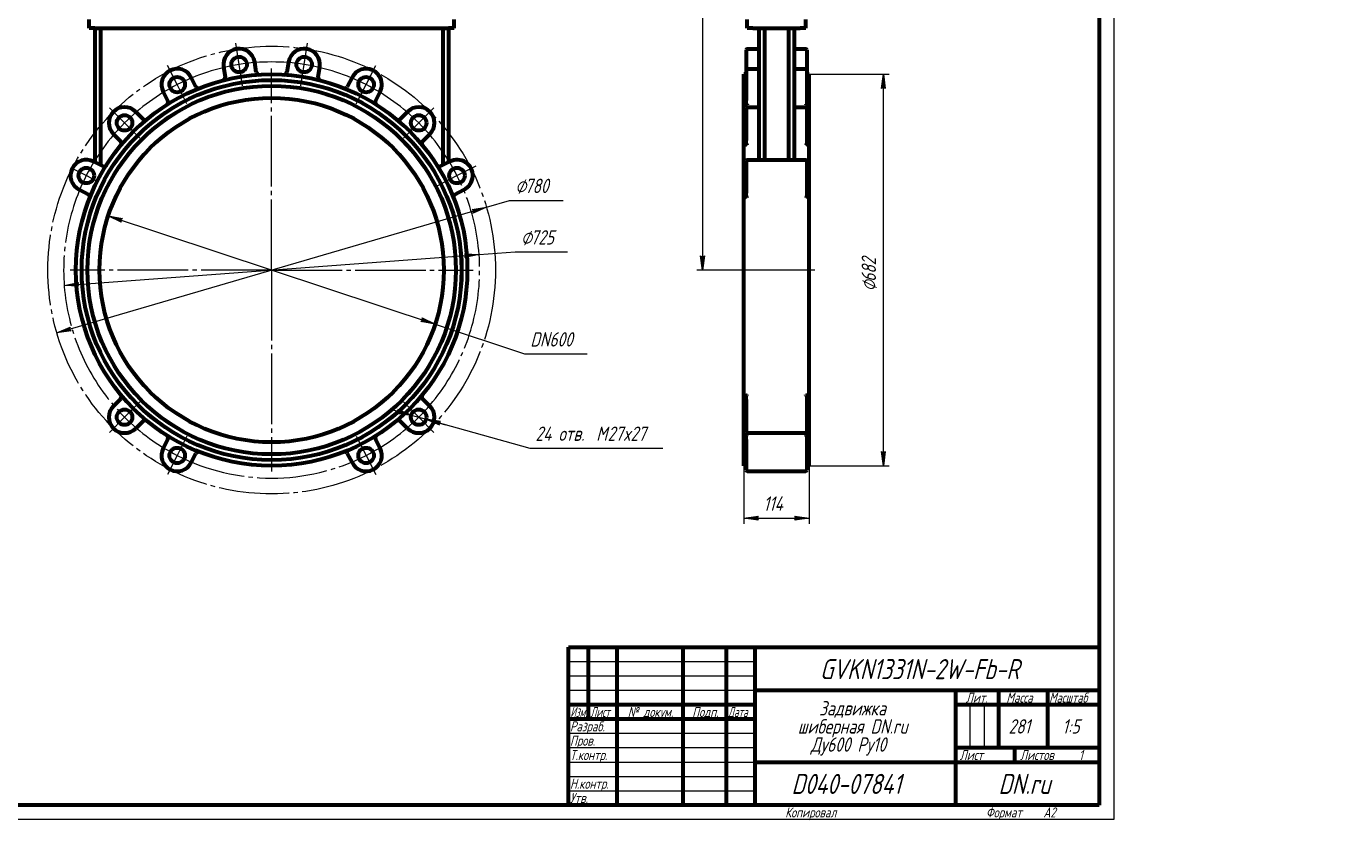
# Model space of a CAD drawing. Header units: millimetres. Extents: x -248 to 501, y 0 to 603.
# Tile 2 of 10: x 41 to 501, y 0 to 276. Entities that reach past the tile are written whole.
import ezdxf

# ---------------------------------------------------------------- set-up
doc = ezdxf.new("R2010")
doc.units = ezdxf.units.MM
for name, pattern in [('K5LT_AXLED', [29.093439, 24.593439, -1.5, 1.5, -1.5]), ('K5LT_BASIC', [0]), ('K5LT_THIN', [0])]:
    doc.linetypes.add(name, pattern=pattern)
doc.layers.add('Системный слой', color=7, linetype='Continuous')
doc.layers.add('Системный слой (1)', color=251, linetype='Continuous', true_color=0x6c6c6c)
doc.styles.add('KDIMTEXTSTYLE', font='txt', dxfattribs={"width": 0.96, "oblique": 15, "height": 5})
doc.styles.add('KTEXTSTYLE', font='txt', dxfattribs={"width": 0.96, "height": 5})
doc.dimstyles.new('KDIMSTYLE (0.20)', dxfattribs={"dimtxt": 5, "dimasz": 1, "dimexe": 2, "dimexo": 0, "dimgap": 1, "dimtad": 1, "dimlfac": 5, "dimtxsty": 'KDIMTEXTSTYLE', "dimsah": 1, "dimcen": 0, "dimdle": 1, "dimadec": 0, "dimazin": 0, "dimtfac": 0.667, "dimtmove": 0, "dimatfit": 3, "dimfxl": 1, "dimtvp": 1, "dimtolj": 1, "dimtzin": 0, "dimarcsym": 0})

# ---------------------------------------------------------------- blocks, each defined once
blk = doc.blocks.new('U36')
at = {"layer": 'Системный слой (1)', "color": 30, "linetype": 'K5LT_AXLED', "lineweight": 18, "true_color": 0xff8000}
for q in [(126.52, 261.6), (56.32, 191.4), (196.72, 191.4), (126.52, 121.2)]:
    blk.add_line((126.52, 191.4), q, dxfattribs=at)
blk = doc.blocks.new('D0')
at = {"layer": 'Системный слой (1)'}
for points in [[(73.84, 208.87), (74.52, 209.34), (69.57, 210.29), (74.11, 208.09)], [(183.47, 172.51), (178.93, 174.71), (179.2, 173.93), (178.52, 173.46)]]:
    blk.add_hatch(color=7, dxfattribs=at).paths.add_polyline_path(points)
at = {"layer": 'Системный слой (1)', "color": 7, "linetype": 'K5LT_THIN', "lineweight": 18, "true_color": 0xffffff}
for p, q in [((69.57, 210.29), (74.52, 209.34)), ((74.11, 208.09), (69.57, 210.29)), ((69.57, 210.29), (183.47, 172.51)), ((74.52, 209.34), (73.84, 208.87)), ((73.84, 208.87), (74.11, 208.09)), ((178.52, 173.46), (179.2, 173.93)), ((183.47, 172.51), (178.52, 173.46)), ((179.2, 173.93), (178.93, 174.71)), ((178.93, 174.71), (183.47, 172.51))]:
    blk.add_line(p, q, dxfattribs=at)
blk.add_wipeout([(216.67, 163.16), (216.67, 170.55), (233.78, 170.55), (233.78, 163.16)]).dxf.layer = 'Системный слой (1)'
for p, q in [((183.47, 172.51), (214.67, 162.16)), ((214.67, 162.16), (236.5, 162.16))]:
    blk.add_line(p, q, dxfattribs=at)
at = {"layer": 'Системный слой (1)', "color": 7, "insert": (216.67, 169.75), "char_height": 5, "attachment_point": 1, "style": 'KTEXTSTYLE'}
blk.add_mtext('\\fArial|b0|c204|p34;\\H5.0;\\W1.000;\\Q15;\\fGOST Type AU|b0|i0|c204|p34;\\Q15;\\W0.960;DN600', dxfattribs=at)
blk = doc.blocks.new('KDIMARROW_01')
at = {"layer": 'Системный слой'}
blk.add_hatch(color=0, dxfattribs=at).paths.add_polyline_path([(-5, -0.66), (0, 0), (-5, 0.66), (-4.5, 0)])
at = {"layer": 'Системный слой', "color": 0, "linetype": 'K5LT_THIN', "lineweight": 18}
for p, q in [((-4.5, 0), (-5, 0.66)), ((-5, 0.66), (0, 0)), ((0, 0), (-5, -0.66)), ((-5, -0.66), (-4.5, 0))]:
    blk.add_line(p, q, dxfattribs=at)
at = {"layer": 'Системный слой (1)', "color": 0, "linetype": 'K5LT_THIN', "lineweight": 18}
blk.add_line((126.52, 191.4), (126.32, 191.4), dxfattribs=at)
blk = doc.blocks.new('D1')
at = {"layer": 'Системный слой (1)'}
for points in [[(196.77, 211.26), (201.38, 213.3), (196.4, 212.52), (197.06, 212.03)], [(56.64, 170.28), (55.97, 170.77), (56.27, 171.54), (51.66, 169.51)]]:
    blk.add_hatch(color=7, dxfattribs=at).paths.add_polyline_path(points)
at = {"layer": 'Системный слой (1)', "color": 7, "linetype": 'K5LT_THIN', "lineweight": 18, "true_color": 0xffffff}
for p, q in [((51.66, 169.51), (201.38, 213.3)), ((196.4, 212.52), (201.38, 213.3)), ((197.06, 212.03), (196.4, 212.52)), ((201.38, 213.3), (196.77, 211.26)), ((196.77, 211.26), (197.06, 212.03)), ((51.66, 169.51), (56.27, 171.54)), ((56.64, 170.28), (51.66, 169.51)), ((56.27, 171.54), (55.97, 170.77)), ((55.97, 170.77), (56.64, 170.28))]:
    blk.add_line(p, q, dxfattribs=at)
blk.add_wipeout([(211.43, 216.65), (211.43, 224.03), (225.49, 224.03), (225.49, 216.65)]).dxf.layer = 'Системный слой (1)'
for p, q in [((201.38, 213.3), (209.43, 215.65)), ((209.43, 215.65), (228.08, 215.65))]:
    blk.add_line(p, q, dxfattribs=at)
at = {"layer": 'Системный слой (1)', "color": 7, "char_height": 5, "attachment_point": 1, "style": 'KTEXTSTYLE'}
for s, insert in [('\\fArial|b0|c204|p34;\\H5.0;\\W1.000;\\Q15;\\fGOST Type AU|b0|i0|c204|p34;\\Q15;\\W0.960;⌀', (211.43, 223.23)), ('\\fArial|b0|c204|p34;\\H5.0;\\W1.000;\\Q15;\\fGOST Type AU|b0|i0|c204|p34;\\Q15;\\W0.960;780', (214.73, 223.23))]:
    blk.add_mtext(s, dxfattribs=dict(at, insert=insert))
blk = doc.blocks.new('D2')
at = {"layer": 'Системный слой (1)'}
for points in [[(193.88, 195.74), (198.82, 196.77), (193.79, 197.05), (194.33, 196.43)], [(59.25, 185.75), (58.71, 186.37), (59.16, 187.06), (54.22, 186.04)]]:
    blk.add_hatch(color=7, dxfattribs=at).paths.add_polyline_path(points)
at = {"layer": 'Системный слой (1)', "color": 7, "linetype": 'K5LT_THIN', "lineweight": 18, "true_color": 0xffffff}
for p, q in [((54.22, 186.04), (198.82, 196.77)), ((194.33, 196.43), (193.79, 197.05)), ((193.79, 197.05), (198.82, 196.77)), ((198.82, 196.77), (193.88, 195.74)), ((193.88, 195.74), (194.33, 196.43)), ((54.22, 186.04), (59.16, 187.06)), ((59.25, 185.75), (54.22, 186.04)), ((59.16, 187.06), (58.71, 186.37)), ((58.71, 186.37), (59.25, 185.75))]:
    blk.add_line(p, q, dxfattribs=at)
blk.add_wipeout([(213.43, 198.7), (213.43, 206.08), (227.11, 206.08), (227.11, 198.7)]).dxf.layer = 'Системный слой (1)'
for p, q in [((198.82, 196.77), (211.43, 197.7)), ((211.43, 197.7), (229.68, 197.7))]:
    blk.add_line(p, q, dxfattribs=at)
at = {"layer": 'Системный слой (1)', "color": 7, "char_height": 5, "attachment_point": 1, "style": 'KTEXTSTYLE'}
for s, insert in [('\\fArial|b0|c204|p34;\\H5.0;\\W1.000;\\Q15;\\fGOST Type AU|b0|i0|c204|p34;\\Q15;\\W0.960;⌀', (213.43, 205.29)), ('\\fArial|b0|c204|p34;\\H5.0;\\W1.000;\\Q15;\\fGOST Type AU|b0|i0|c204|p34;\\Q15;\\W0.960;725', (216.73, 205.29))]:
    blk.add_mtext(s, dxfattribs=dict(at, insert=insert))
blk = doc.blocks.new('D3')
at = {"layer": 'Системный слой (1)'}
for points in [[(175.18, 140.86), (170.55, 142.85), (170.85, 142.08), (170.19, 141.58)], [(184.72, 138.19), (185.38, 138.69), (180.38, 139.41), (185.02, 137.43)]]:
    blk.add_hatch(color=7, dxfattribs=at).paths.add_polyline_path(points)
at = {"layer": 'Системный слой (1)', "color": 7, "linetype": 'K5LT_THIN', "lineweight": 18, "true_color": 0xffffff}
for p, q in [((175.18, 140.86), (168.44, 142.75)), ((175.18, 140.86), (170.55, 142.85)), ((170.55, 142.85), (170.85, 142.08)), ((170.85, 142.08), (170.19, 141.58)), ((170.19, 141.58), (175.18, 140.86)), ((175.18, 140.86), (180.38, 139.41)), ((180.38, 139.41), (185.02, 137.43)), ((185.38, 138.69), (180.38, 139.41)), ((180.38, 139.41), (187.13, 137.52)), ((184.72, 138.19), (185.38, 138.69)), ((185.02, 137.43), (184.72, 138.19))]:
    blk.add_line(p, q, dxfattribs=at)
blk.add_wipeout([(218.47, 130.3), (218.47, 137.68), (259.21, 137.68), (259.21, 130.3)]).dxf.layer = 'Системный слой (1)'
for p, q in [((180.38, 139.41), (216.47, 129.3)), ((216.47, 129.3), (262.91, 129.3))]:
    blk.add_line(p, q, dxfattribs=at)
at = {"layer": 'Системный слой (1)', "color": 7, "char_height": 5, "attachment_point": 1, "style": 'KTEXTSTYLE'}
for s, insert in [('\\fArial|b0|c204|p34;\\H5.0;\\W1.000;\\Q15;\\fGOST Type AU|b0|i0|c204|p34;\\Q15;\\W0.960;24 отв. ', (218.47, 136.89)), ('\\fArial|b0|c204|p34;\\H5.0;\\W1.000;\\Q15;\\fGOST Type AU|b0|i0|c204|p34;\\Q15;\\W0.960;M', (239.64, 136.89)), ('\\fArial|b0|c204|p34;\\H5.0;\\W1.000;\\Q15;\\fGOST Type AU|b0|i0|c204|p34;\\Q15;\\W0.960;27x27', (243.61, 136.89))]:
    blk.add_mtext(s, dxfattribs=dict(at, insert=insert))
blk = doc.blocks.new('U40')
at = {"layer": 'Системный слой (1)', "color": 30, "linetype": 'K5LT_AXLED', "lineweight": 18, "true_color": 0xff8000}
for q in [(126.52, 259.6), (58.32, 191.4), (194.72, 191.4), (126.52, 123.2)]:
    blk.add_line((126.52, 191.4), q, dxfattribs=at)
blk = doc.blocks.new('U41')
at = {"layer": 'Системный слой (1)', "color": 30, "linetype": 'K5LT_AXLED', "lineweight": 18, "true_color": 0xff8000}
for p, q in [((115.18, 263.01), (114, 270.42)), ((137.86, 263.01), (139.03, 270.42)), ((93.61, 256), (90.2, 262.68)), ((116.35, 255.6), (115.18, 263.01)), ((136.69, 255.6), (137.86, 263.01)), ((159.43, 256), (162.84, 262.68)), ((97.01, 249.32), (93.61, 256)), ((156.03, 249.32), (159.43, 256)), ((75.25, 242.67), (69.95, 247.97)), ((177.78, 242.67), (183.09, 247.97)), ((80.56, 237.36), (75.25, 242.67)), ((172.48, 237.36), (177.78, 242.67)), ((61.92, 224.32), (57.73, 226.45)), ((191.12, 224.32), (197.8, 227.72)), ((66.11, 222.18), (61.92, 224.32)), ((184.44, 220.91), (191.12, 224.32)), ((80.56, 145.44), (75.25, 140.14)), ((172.48, 145.44), (177.78, 140.14)), ((75.25, 140.14), (69.95, 134.83)), ((177.78, 140.14), (183.09, 134.83)), ((97.01, 133.49), (93.61, 126.8)), ((156.03, 133.49), (159.43, 126.8)), ((93.61, 126.8), (90.2, 120.12)), ((159.43, 126.8), (162.84, 120.12))]:
    blk.add_line(p, q, dxfattribs=at)
for start, end in [(99, 117), (81, 99), (63, 81), (117, 135), (45, 63), (135, 153), (27, 45), (153, 225), (315, 27), (225, 243), (297, 315), (243, 297)]:
    blk.add_arc((126.52, 191.4), 72.5, start, end, dxfattribs=at)
blk = doc.blocks.new('U53')
at = {"layer": 'Системный слой (1)', "color": 143, "linetype": 'K5LT_BASIC', "lineweight": 60, "true_color": 0x33acca}
for p, q in [((291.88, 259.6), (291.08, 259.6)), ((313.88, 259.6), (313.08, 259.6))]:
    blk.add_line(p, q, dxfattribs=at)
blk = doc.blocks.new('U54')
at = {"layer": 'Системный слой (1)', "color": 143, "linetype": 'K5LT_BASIC', "lineweight": 60, "true_color": 0x33acca}
for p, q in [((291.88, 123.2), (291.08, 123.2)), ((313.88, 123.2), (313.08, 123.2))]:
    blk.add_line(p, q, dxfattribs=at)
blk = doc.blocks.new('D4')
at = {"layer": 'Системный слой (1)'}
for points in [[(277.36, 478.4), (276.7, 483.4), (276.04, 478.4), (276.7, 478.9)], [(276.7, 191.4), (277.36, 196.4), (276.7, 195.9), (276.04, 196.4)]]:
    blk.add_hatch(color=7, dxfattribs=at).paths.add_polyline_path(points)
at = {"layer": 'Системный слой (1)', "color": 7, "linetype": 'K5LT_THIN', "lineweight": 18, "true_color": 0xffffff}
for p, q in [((307.78, 483.4), (274.7, 483.4)), ((276.04, 478.4), (276.7, 483.4)), ((276.7, 483.4), (277.36, 478.4)), ((276.7, 478.9), (276.04, 478.4)), ((277.36, 478.4), (276.7, 478.9)), ((276.7, 191.4), (276.04, 196.4)), ((276.04, 196.4), (276.7, 195.9)), ((276.7, 195.9), (277.36, 196.4)), ((277.36, 196.4), (276.7, 191.4)), ((292.78, 191.4), (274.7, 191.4))]:
    blk.add_line(p, q, dxfattribs=at)
blk.add_wipeout([(275.7, 330.67), (268.32, 330.67), (268.32, 343.59), (275.7, 343.59)]).dxf.layer = 'Системный слой (1)'
blk.add_line((276.7, 483.4), (276.7, 191.4), dxfattribs=at)
at = {"layer": 'Системный слой (1)', "color": 7, "insert": (269.11, 330.67), "char_height": 5, "attachment_point": 1, "rotation": 90, "style": 'KTEXTSTYLE'}
blk.add_mtext('\\fArial|b0|c204|p34;\\H5.0;\\W1.000;\\Q15;\\fGOST Type AU|b0|i0|c204|p34;\\Q15;\\W0.960;1460', dxfattribs=at)
blk = doc.blocks.new('D5')
at = {"layer": 'Системный слой (1)'}
for points in [[(340.41, 254.6), (339.75, 259.6), (339.09, 254.6), (339.75, 255.1)], [(339.75, 123.2), (340.41, 128.2), (339.75, 127.7), (339.09, 128.2)]]:
    blk.add_hatch(color=7, dxfattribs=at).paths.add_polyline_path(points)
at = {"layer": 'Системный слой (1)', "color": 7, "linetype": 'K5LT_THIN', "lineweight": 18, "true_color": 0xffffff}
for p, q in [((313.88, 259.6), (341.75, 259.6)), ((339.09, 254.6), (339.75, 259.6)), ((339.75, 259.6), (340.41, 254.6)), ((339.75, 255.1), (339.09, 254.6)), ((340.41, 254.6), (339.75, 255.1)), ((339.75, 123.2), (339.09, 128.2)), ((339.09, 128.2), (339.75, 127.7)), ((339.75, 127.7), (340.41, 128.2)), ((340.41, 128.2), (339.75, 123.2)), ((313.88, 123.2), (341.75, 123.2))]:
    blk.add_line(p, q, dxfattribs=at)
blk.add_wipeout([(338.75, 184.01), (331.36, 184.01), (331.36, 198.2), (338.75, 198.2)]).dxf.layer = 'Системный слой (1)'
blk.add_line((339.75, 123.2), (339.75, 259.6), dxfattribs=at)
at = {"layer": 'Системный слой (1)', "color": 7, "char_height": 5, "attachment_point": 1, "rotation": 90, "style": 'KTEXTSTYLE'}
for s, insert in [('\\fArial|b0|c204|p34;\\H5.0;\\W1.000;\\Q15;\\fGOST Type AU|b0|i0|c204|p34;\\Q15;\\W0.960;682', (332.16, 187.32)), ('\\fArial|b0|c204|p34;\\H5.0;\\W1.000;\\Q15;\\fGOST Type AU|b0|i0|c204|p34;\\Q15;\\W0.960;⌀', (332.16, 184.01))]:
    blk.add_mtext(s, dxfattribs=dict(at, insert=insert))
blk = doc.blocks.new('D6')
at = {"layer": 'Системный слой (1)', "color": 7, "linetype": 'K5LT_THIN', "lineweight": 18, "true_color": 0xffffff}
for p, q in [((291.08, 133.2), (291.08, 102.96)), ((313.88, 133.2), (313.88, 102.96))]:
    blk.add_line(p, q, dxfattribs=at)
blk.add_wipeout([(297.93, 105.96), (297.93, 113.34), (306.67, 113.34), (306.67, 105.96)]).dxf.layer = 'Системный слой (1)'
at = {"layer": 'Системный слой (1)'}
for points in [[(296.08, 104.3), (295.58, 104.96), (296.08, 105.61), (291.08, 104.96)], [(313.88, 104.96), (308.88, 105.61), (309.38, 104.96), (308.88, 104.3)]]:
    blk.add_hatch(color=7, dxfattribs=at).paths.add_polyline_path(points)
at = {"layer": 'Системный слой (1)', "color": 7, "linetype": 'K5LT_THIN', "lineweight": 18, "true_color": 0xffffff}
for p, q in [((291.08, 104.96), (296.08, 105.61)), ((296.08, 104.3), (291.08, 104.96)), ((291.08, 104.96), (313.88, 104.96)), ((296.08, 105.61), (295.58, 104.96)), ((295.58, 104.96), (296.08, 104.3)), ((309.38, 104.96), (308.88, 105.61)), ((308.88, 105.61), (313.88, 104.96)), ((313.88, 104.96), (308.88, 104.3)), ((308.88, 104.3), (309.38, 104.96))]:
    blk.add_line(p, q, dxfattribs=at)
at = {"layer": 'Системный слой (1)', "color": 7, "insert": (297.93, 112.54), "char_height": 5, "attachment_point": 1, "style": 'KTEXTSTYLE'}
blk.add_mtext('\\fArial|b0|c204|p34;\\H5.0;\\W1.000;\\Q15;\\fGOST Type AU|b0|i0|c204|p34;\\Q15;\\W0.960;114', dxfattribs=at)
blk = doc.blocks.new('U57')
at = {"color": 7, "linetype": 'K5LT_THIN', "lineweight": 18, "true_color": 0xffffff}
for p, q in [((420, 594), (420, 0)), ((230, 55), (295, 55)), ((230, 50), (295, 50)), ((230, 45), (295, 45)), ((369.96, 25), (369.96, 40)), ((374.98, 25), (374.98, 40)), ((230, 30), (295, 30)), ((230, 25), (295, 25)), ((230, 20), (295, 20)), ((230, 15), (295, 15)), ((230, 10), (295, 10)), ((420, 0), (0, 0))]:
    blk.add_line(p, q, dxfattribs=at)
at = {"color": 143, "linetype": 'K5LT_BASIC', "lineweight": 60, "true_color": 0x33acca}
for p, q in [((415, 589), (415, 5)), ((230, 60), (415, 60)), ((230, 5), (230, 60)), ((237, 35), (237, 60)), ((247, 5), (247, 60)), ((270, 5), (270, 60)), ((285, 5), (285, 60)), ((295, 5), (295, 60)), ((295, 45), (415, 45)), ((365, 5), (365, 45)), ((380, 25), (380, 45)), ((397, 25), (397, 45)), ((230, 40), (295, 40)), ((365, 40), (380, 40)), ((380, 40), (415, 40)), ((230, 35), (295, 35)), ((365, 25), (415, 25)), ((385.57, 20), (385.57, 25)), ((295, 20), (365, 20)), ((365, 20), (415, 20)), ((415, 5), (20, 5))]:
    blk.add_line(p, q, dxfattribs=at)
at = {"color": 7, "attachment_point": 1, "style": 'KTEXTSTYLE'}
for s, insert, char_height in [('\\fArial|b0|c204|p34;\\H5.0;\\W1.000;\\Q15;\\fGOST Type AU|b0|i0|c204|p34;\\Q15;\\W0.960;\\H7.00;GVKN1331N-2W-Fb-R', (317.61, 55.86), 7), ('\\fArial|b0|c204|p34;\\H5.0;\\W1.000;\\Q15;\\fGOST Type AU|b0|i0|c204|p34;\\Q15;\\W0.960;\\H3.50;Лит.', (368.47, 44.18), 3.5), ('\\fArial|b0|c204|p34;\\H5.0;\\W1.000;\\Q15;\\fGOST Type AU|b0|i0|c204|p34;\\Q15;\\W0.960;\\H3.50;Масса', (382.58, 44.18), 3.5), ('\\fArial|b0|c204|p34;\\H5.0;\\W1.000;\\Q15;\\fGOST Type AU|b0|i0|c204|p34;\\Q15;\\W0.926;\\H3.50;Масштаб', (397.52, 44.18), 3.5), ('\\fArial|b0|c204|p34;\\H5.0;\\W1.000;\\Q15;\\fGOST Type AU|b0|i0|c204|p34;\\Q15;\\W0.786;\\H3.50;Изм.', (230.62, 39.18), 3.5), ('\\fArial|b0|c204|p34;\\H5.0;\\W1.000;\\Q15;\\fGOST Type AU|b0|i0|c204|p34;\\Q15;\\W0.800;\\H3.50;Лист', (237.61, 39.18), 3.5), ('\\fArial|b0|c204|p34;\\H5.0;\\W1.000;\\Q15;\\fGOST Type AU|b0|i0|c204|p34;\\Q15;\\W0.960;\\H3.50;№ докум.', (250.63, 39.18), 3.5), ('\\fArial|b0|c204|p34;\\H5.0;\\W1.000;\\Q15;\\fGOST Type AU|b0|i0|c204|p34;\\Q15;\\W0.960;\\H3.50;Подп.', (273.1, 39.18), 3.5), ('\\fArial|b0|c204|p34;\\H5.0;\\W1.000;\\Q15;\\fGOST Type AU|b0|i0|c204|p34;\\Q15;\\W0.800;\\H3.50;Дата', (285.61, 39.18), 3.5), ('\\fArial|b0|c204|p34;\\H5.0;\\W1.000;\\Q15;\\fGOST Type AU|b0|i0|c204|p34;\\Q15;\\W0.960;Задвижка', (317.32, 41.21), 5), ('\\fArial|b0|c204|p34;\\H5.0;\\W1.000;\\Q15;\\fGOST Type AU|b0|i0|c204|p34;\\Q15;\\W0.960;\\H3.50;Разраб.', (230.5, 34.18), 3.5), ('\\fArial|b0|c204|p34;\\H5.0;\\W1.000;\\Q15;\\fGOST Type AU|b0|i0|c204|p34;\\Q15;\\W0.960;шиберная DN.ru', (309.91, 34.9), 5), ('\\fArial|b0|c204|p34;\\H5.0;\\W1.000;\\Q15;\\fGOST Type AU|b0|i0|c204|p34;\\Q15;\\W0.960;281', (383.36, 34.9), 5), ('\\fArial|b0|c204|p34;\\H5.0;\\W1.000;\\Q15;\\fGOST Type AU|b0|i0|c204|p34;\\Q15;\\W0.960;{\\c16737820;1:5}', (402.11, 34.9), 5), ('\\fArial|b0|c204|p34;\\H5.0;\\W1.000;\\Q15;\\fGOST Type AU|b0|i0|c204|p34;\\Q15;\\W0.960;\\H3.50;Пров.', (230.5, 29.18), 3.5), ('\\fArial|b0|c204|p34;\\H5.0;\\W1.000;\\Q15;\\fGOST Type AU|b0|i0|c204|p34;\\Q15;\\W0.960;Ду600 Ру10', (314.41, 28.59), 5), ('\\fArial|b0|c204|p34;\\H5.0;\\W1.000;\\Q15;\\fGOST Type AU|b0|i0|c204|p34;\\Q15;\\W0.960;\\H3.50;Т.контр.', (230.5, 24.18), 3.5), ('\\fArial|b0|c204|p34;\\H5.0;\\W1.000;\\Q15;\\fGOST Type AU|b0|i0|c204|p34;\\Q15;\\W0.960;\\H3.50;Лист', (366.32, 24.18), 3.5), ('\\fArial|b0|c204|p34;\\H5.0;\\W1.000;\\Q15;\\fGOST Type AU|b0|i0|c204|p34;\\Q15;\\W0.960;\\H3.50;Листов', (387.36, 24.18), 3.5), ('\\fArial|b0|c204|p34;\\H5.0;\\W1.000;\\Q15;\\fGOST Type AU|b0|i0|c204|p34;\\Q15;\\W0.960;\\H3.50;1', (407.91, 24.18), 3.5), ('\\fArial|b0|c204|p34;\\H5.0;\\W1.000;\\Q15;\\fGOST Type AU|b0|i0|c204|p34;\\Q15;\\W0.960;\\H3.50;Н.контр.', (230.5, 14.18), 3.5), ('\\fArial|b0|c204|p34;\\H5.0;\\W1.000;\\Q15;\\fGOST Type AU|b0|i0|c204|p34;\\Q15;\\W0.960;\\H7.00;D040-07841', (307.7, 15.86), 7), ('\\fArial|b0|c204|p34;\\H5.0;\\W1.000;\\Q15;\\fGOST Type AU|b0|i0|c204|p34;\\Q15;\\W0.960;\\H7.00;DN.ru', (379.84, 15.86), 7), ('\\fArial|b0|c204|p34;\\H5.0;\\W1.000;\\Q15;\\fGOST Type AU|b0|i0|c204|p34;\\Q15;\\W0.960;\\H3.50;Утв.', (230.5, 9.18), 3.5), ('\\fArial|b0|c204|p34;\\H5.0;\\W1.000;\\Q15;\\fGOST Type AU|b0|i0|c204|p34;\\Q15;\\W0.960;\\H3.50;Копировал', (305.5, 4.18), 3.5), ('\\fArial|b0|c204|p34;\\H5.0;\\W1.000;\\Q15;\\fGOST Type AU|b0|i0|c204|p34;\\Q15;\\W0.960;\\H3.50;Формат', (375.5, 4.18), 3.5), ('\\fArial|b0|c204|p34;\\H5.0;\\W1.000;\\Q15;\\fGOST Type AU|b0|i0|c204|p34;\\Q15;\\W0.960;\\H3.50;A2', (395.5, 4.18), 3.5)]:
    blk.add_mtext(s, dxfattribs=dict(at, insert=insert, char_height=char_height))

msp = doc.modelspace()

# ---------------------------------------------------------------- linework, layer by layer
at = {"layer": 'Системный слой (1)', "color": 143, "linetype": 'K5LT_BASIC', "lineweight": 60, "true_color": 0x33acca}
for p, q in [((62.8946, 275.7352), (62.8946, 278.7352)), ((190.1446, 275.7352), (190.1446, 278.7352)), ((64.8946, 275.7352), (62.8946, 275.7352)), ((64.8946, 275.7352), (188.1446, 275.7352)), ((64.8946, 275.7352), (64.8946, 228.9742)), ((66.8946, 275.7352), (66.8946, 227.9551)), ((186.1446, 275.7352), (186.1446, 227.9551)), ((188.1446, 275.7352), (188.1446, 228.9742)), ((190.1446, 275.7352), (188.1446, 275.7352)), ((109.7458, 262.1489), (110.3099, 258.5873)), ((121.1745, 260.3081), (120.6104, 263.8697)), ((132.4288, 263.8697), (131.8647, 260.3081)), ((142.7293, 258.5873), (143.2934, 262.1489)), ((100.1429, 255.2839), (98.5058, 258.4968)), ((154.5334, 258.4968), (152.8963, 255.2839)), ((88.7048, 253.5029), (90.3418, 250.29)), ((162.6974, 250.29), (164.3345, 253.5029)), ((81.6932, 244.0064), (79.1435, 246.5562)), ((173.8958, 246.5562), (171.346, 244.0064)), ((71.3653, 238.778), (73.9151, 236.2282)), ((179.1241, 236.2282), (181.6739, 238.778)), ((67.6315, 227.5796), (64.4186, 229.2167)), ((188.6206, 229.2167), (185.4077, 227.5796)), ((59.4247, 219.4156), (62.6376, 217.7786)), ((190.4016, 217.7786), (193.6145, 219.4156)), ((73.9151, 146.5755), (71.3653, 144.0257)), ((181.6739, 144.0257), (179.1241, 146.5755)), ((79.1435, 136.2475), (81.6932, 138.7973)), ((171.346, 138.7973), (173.8958, 136.2475)), ((90.3418, 132.5138), (88.7048, 129.3008)), ((164.3345, 129.3008), (162.6974, 132.5138)), ((98.5058, 124.3069), (100.1429, 127.5199)), ((152.8963, 127.5199), (154.5334, 124.3069))]:
    msp.add_line(p, q, dxfattribs=at)
at = {"layer": 'Системный слой (1)', "color": 30, "linetype": 'K5LT_AXLED', "lineweight": 18, "true_color": 0xff8000}
msp.add_circle((126.5196, 191.4019), 78, dxfattribs=at)
at = {"layer": 'Системный слой (1)', "color": 143, "linetype": 'K5LT_BASIC', "lineweight": 60, "true_color": 0x33acca}
for centre, radius in [((115.1781, 263.0093), 2.7), ((137.8611, 263.0093), 2.7), ((126.5196, 191.4019), 68.2), ((126.5196, 191.4019), 66.2), ((126.5196, 191.4019), 66.1969), ((93.6053, 255.9998), 2.7), ((159.4339, 255.9998), 2.7), ((126.5196, 191.4019), 64.2031), ((126.5196, 191.4019), 64.2), ((126.5196, 191.4019), 60), ((75.2544, 242.6671), 2.7), ((177.7849, 242.6671), 2.7), ((61.9216, 224.3162), 2.7), ((191.1176, 224.3162), 2.7), ((75.2544, 140.1366), 2.7), ((177.7849, 140.1366), 2.7), ((93.6053, 126.8039), 2.7), ((159.4339, 126.8039), 2.7)]:
    msp.add_circle(centre, radius, dxfattribs=at)
for centre, radius, start, end in [((115.1781, 263.0093), 5.5, 9, 189), ((137.8611, 263.0093), 5.5, 351, 171), ((93.6053, 255.9998), 5.5, 27, 207), ((109.3222, 258.4309), 1, 284.389775, 9), ((122.1622, 260.4645), 1, 189, 273.610225), ((130.877, 260.4645), 1, 266.389775, 351), ((143.717, 258.4309), 1, 171, 255.610225), ((159.4339, 255.9998), 5.5, 333, 153), ((101.0339, 255.7378), 1, 207, 291.610225), ((152.0053, 255.7378), 1, 248.389775, 333), ((89.4508, 249.836), 1, 302.389775, 27), ((163.5884, 249.836), 1, 153, 237.610225), ((75.2544, 242.6671), 5.5, 45, 225), ((82.4004, 244.7135), 1, 225, 309.610225), ((170.6389, 244.7135), 1, 230.389775, 315), ((177.7849, 242.6671), 5.5, 315, 135), ((73.208, 235.5211), 1, 320.389775, 45), ((179.8313, 235.5211), 1, 135, 219.610225), ((61.9216, 224.3162), 5.5, 63, 243), ((68.0855, 228.4706), 1, 243, 327.610225), ((184.9537, 228.4706), 1, 212.389775, 297), ((191.1176, 224.3162), 5.5, 297, 117), ((62.1836, 216.8876), 1, 338.389775, 63), ((190.8556, 216.8876), 1, 117, 201.610225), ((73.208, 147.2826), 1, 315, 39.610225), ((179.8313, 147.2826), 1, 140.389775, 225), ((75.2544, 140.1366), 5.5, 135, 315), ((177.7849, 140.1366), 5.5, 225, 45), ((82.4004, 138.0902), 1, 50.389775, 135), ((170.6389, 138.0902), 1, 45, 129.610225), ((89.4508, 132.9678), 1, 333, 57.610225), ((163.5884, 132.9678), 1, 122.389775, 207), ((93.6053, 126.8039), 5.5, 153, 333), ((159.4339, 126.8039), 5.5, 207, 27), ((101.0339, 127.0659), 1, 68.389775, 153), ((152.0053, 127.0659), 1, 27, 111.610225)]:
    msp.add_arc(centre, radius, start, end, dxfattribs=at)
at = {"layer": 'Системный слой (1)', "color": 11, "true_color": 0xff8080}
msp.add_point((126.5196, 191.4019), dxfattribs=at)
msp.add_point((126.5196, 191.4019), dxfattribs=at)

# ---------------------------------------------------------------- block references
at = {"layer": 'Системный слой (1)'}
msp.add_blockref('U36', (0, 0), dxfattribs=at)

# ---------------------------------------------------------------- next in the draw order: dimensions: what is measured, and where the dimension line sits
at = {"layer": 'Системный слой (1)', "color": 7}
dim = msp.add_diameter_dim_2p(p1=(-158.2272, 285.8438), p2=(411.2664, 96.96), text='\\fGOST Type AU|b0|c204|p34;\\H5.0;\\W0.960;\\Q15;\\fGOST Type AU|b0|c204|p34;\\H5.0;\\W0.960;\\Q15;\\fGOST Type AU|b0|i0|c204|p34;\\Q15;DN600', dimstyle='KDIMSTYLE (0.20)', override={"dimtih": 1, "dimtoh": 1, "dimblk1": 'KDIMARROW_01', "dimblk2": 'KDIMARROW_01', "dimclrt": 7, "dimtmove": 1, "dimatfit": 2, "dimtolj": 1}, dxfattribs=at)
dim.commit()
dim.dimension.update_dxf_attribs({"geometry": 'D0', "text_midpoint": (216.6705, 162.1649), "dimtype": 163})

# ---------------------------------------------------------------- next in the draw order: dimensions: what is measured, and where the dimension line sits
dim = msp.add_diameter_dim_2p(p1=(-247.8024, 81.9348), p2=(500.8416, 300.8689), dimstyle='KDIMSTYLE (0.20)', override={"dimtih": 1, "dimtoh": 1, "dimpost": '\\fGOST Type AU|b0|c204|p34;\\H5.0;\\W0.960;\\Q15;<>', "dimblk1": 'KDIMARROW_01', "dimblk2": 'KDIMARROW_01', "dimclrt": 7, "dimtol": 1, "dimtp": 0, "dimtm": 0, "dimtdec": 5, "dimtmove": 1, "dimatfit": 2, "dimtolj": 1}, dxfattribs=at)
dim.commit()
dim.dimension.update_dxf_attribs({"geometry": 'D1', "text_midpoint": (211.4261, 215.6471), "dimtype": 163})

# ---------------------------------------------------------------- next in the draw order: linework, layer by layer
at = {"layer": 'Системный слой (1)', "color": 143, "linetype": 'K5LT_BASIC', "lineweight": 60, "true_color": 0x33acca}
for p, q in [((292.281, 275.7352), (292.281, 278.7352)), ((312.681, 275.7352), (312.681, 278.7352)), ((294.281, 275.7352), (292.281, 275.7352)), ((294.281, 275.7352), (310.681, 275.7352)), ((296.281, 275.7352), (296.281, 229.8162)), ((298.281, 275.7352), (298.281, 229.8162)), ((306.681, 275.7352), (306.681, 229.8162)), ((308.681, 275.7352), (308.681, 229.8162)), ((312.681, 275.7352), (310.681, 275.7352)), ((291.881, 268.1093), (291.881, 262.2115)), ((292.281, 268.5093), (296.281, 268.5093)), ((292.281, 268.5093), (296.281, 268.5093)), ((308.681, 268.5093), (312.681, 268.5093)), ((313.081, 268.1093), (313.081, 262.2115)), ((291.881, 262.2115), (291.881, 261.0998)), ((313.081, 262.2115), (313.081, 261.0998)), ((291.881, 261.0998), (291.881, 253.6845)), ((292.281, 261.4998), (296.281, 261.4998)), ((308.681, 261.4998), (312.681, 261.4998)), ((313.081, 261.0998), (313.081, 253.6845)), ((291.881, 253.6845), (291.881, 250.4716)), ((313.081, 253.6845), (313.081, 250.4716)), ((291.881, 249.5067), (291.881, 250.4716)), ((313.081, 250.4716), (313.081, 249.5067)), ((291.881, 247.7671), (291.881, 239.0609)), ((292.281, 248.1671), (296.281, 248.1671)), ((308.681, 248.1671), (312.681, 248.1671)), ((313.081, 247.7671), (313.081, 239.0609)), ((291.881, 239.0609), (291.881, 236.5111)), ((291.881, 235.6285), (291.881, 236.5111)), ((313.081, 239.0609), (313.081, 236.5111)), ((313.081, 236.5111), (313.081, 235.6285)), ((292.281, 229.8162), (312.681, 229.8162)), ((291.881, 146.2927), (291.881, 147.1752)), ((313.081, 147.1752), (313.081, 146.2927)), ((291.881, 146.2927), (291.881, 143.7429)), ((291.881, 143.7429), (291.881, 135.0366)), ((313.081, 146.2927), (313.081, 143.7429)), ((313.081, 143.7429), (313.081, 135.0366)), ((292.281, 134.6366), (312.681, 134.6366)), ((291.881, 132.3322), (291.881, 133.297)), ((291.881, 132.3322), (291.881, 129.1192)), ((291.881, 129.1192), (291.881, 121.7039)), ((313.081, 133.297), (313.081, 132.3322)), ((313.081, 132.3322), (313.081, 129.1192)), ((313.081, 129.1192), (313.081, 121.7039)), ((292.281, 121.3039), (312.681, 121.3039))]:
    msp.add_line(p, q, dxfattribs=at)
for centre, start, end in [((292.281, 268.1093), 90, 180), ((312.681, 268.1093), 0, 90), ((312.681, 268.1093), 0, 90), ((292.281, 261.0998), 90, 180), ((312.681, 261.0998), 0, 90), ((292.281, 247.7671), 90, 180), ((312.681, 247.7671), 0, 90), ((292.281, 229.4162), 90, 180), ((312.681, 229.4162), 0, 90), ((292.281, 135.0366), 180, 270), ((312.681, 135.0366), 270, 0), ((292.281, 121.7039), 180, 270), ((312.681, 121.7039), 270, 0)]:
    msp.add_arc(centre, 0.4, start, end, dxfattribs=at)
for points, knots in [([(291.881, 249.5067), (291.881, 249.4958), (291.8826, 249.4739), (291.8895, 249.4411), (291.9023, 249.4025), (291.9345, 249.3355), (291.988, 249.2638), (292.0639, 249.1827), (292.1374, 249.1137), (292.2153, 249.0467), (292.2633, 249.0064), (292.281, 248.9915)], [0, 0, 0, 0, 0.69573674, 1.40466573, 2.12446811, 3.21749269, 5.84913402, 7.02311557, 8.98384306, 10.88216539, 12, 12, 12, 12]), ([(313.081, 249.5067), (313.081, 249.4958), (313.0794, 249.4739), (313.0725, 249.4411), (313.0596, 249.4025), (313.0275, 249.3355), (312.974, 249.2638), (312.8981, 249.1827), (312.8246, 249.1137), (312.7466, 249.0467), (312.6987, 249.0064), (312.681, 248.9915)], [0, 0, 0, 0, 0.69573674, 1.40466573, 2.12446811, 3.21749269, 5.84913402, 7.02311557, 8.98384306, 10.88216539, 12, 12, 12, 12]), ([(291.881, 235.6285), (291.881, 235.6126), (291.8826, 235.5807), (291.8895, 235.5331), (291.9023, 235.4771), (291.9317, 235.3884), (291.9709, 235.3092), (292.0175, 235.2305), (292.0588, 235.1668), (292.1096, 235.097), (292.1681, 235.0214), (292.2215, 234.9555), (292.2633, 234.905), (292.281, 234.8836)], [0, 0, 0, 0, 0.81169286, 1.63877669, 2.47854613, 3.75374147, 6.37254311, 6.82398969, 8.19363483, 10.02867899, 10.93170805, 12.69585962, 14, 14, 14, 14]), ([(313.081, 235.6285), (313.081, 235.6126), (313.0794, 235.5807), (313.0725, 235.5331), (313.0596, 235.4771), (313.0303, 235.3884), (312.9911, 235.3092), (312.9445, 235.2305), (312.9032, 235.1668), (312.8524, 235.097), (312.7939, 235.0214), (312.7405, 234.9555), (312.6987, 234.905), (312.681, 234.8836)], [0, 0, 0, 0, 0.81169286, 1.63877669, 2.47854613, 3.75374147, 6.37254311, 6.82398969, 8.19363483, 10.02867899, 10.93170805, 12.69585962, 14, 14, 14, 14]), ([(291.881, 147.1752), (291.881, 147.1911), (291.8826, 147.223), (291.8895, 147.2707), (291.9023, 147.3266), (291.9317, 147.4153), (291.9709, 147.4945), (292.0175, 147.5732), (292.0588, 147.6369), (292.1096, 147.7068), (292.1681, 147.7823), (292.2215, 147.8482), (292.2633, 147.8987), (292.281, 147.9202)], [0, 0, 0, 0, 0.81169286, 1.63877669, 2.47854613, 3.75374147, 6.37254311, 6.82398969, 8.19363483, 10.02867899, 10.93170805, 12.69585962, 14, 14, 14, 14]), ([(313.081, 147.1752), (313.081, 147.1911), (313.0794, 147.223), (313.0725, 147.2707), (313.0596, 147.3266), (313.0303, 147.4153), (312.9911, 147.4945), (312.9445, 147.5732), (312.9032, 147.6369), (312.8524, 147.7068), (312.7939, 147.7823), (312.7405, 147.8482), (312.6987, 147.8987), (312.681, 147.9202)], [0, 0, 0, 0, 0.81169286, 1.63877669, 2.47854613, 3.75374147, 6.37254311, 6.82398969, 8.19363483, 10.02867899, 10.93170805, 12.69585962, 14, 14, 14, 14]), ([(291.881, 133.297), (291.881, 133.3079), (291.8826, 133.3298), (291.8895, 133.3627), (291.9023, 133.4012), (291.9345, 133.4682), (291.988, 133.5399), (292.0639, 133.6211), (292.1374, 133.69), (292.2153, 133.757), (292.2633, 133.7973), (292.281, 133.8122)], [0, 0, 0, 0, 0.69573674, 1.40466573, 2.12446811, 3.21749269, 5.84913402, 7.02311557, 8.98384306, 10.88216539, 12, 12, 12, 12]), ([(313.081, 133.297), (313.081, 133.3079), (313.0794, 133.3298), (313.0725, 133.3627), (313.0596, 133.4012), (313.0275, 133.4682), (312.974, 133.5399), (312.8981, 133.6211), (312.8246, 133.69), (312.7466, 133.757), (312.6987, 133.7973), (312.681, 133.8122)], [0, 0, 0, 0, 0.69573674, 1.40466573, 2.12446811, 3.21749269, 5.84913402, 7.02311557, 8.98384306, 10.88216539, 12, 12, 12, 12])]:
    msp.add_open_spline(points, degree=3, knots=knots, dxfattribs=at)

# ---------------------------------------------------------------- next in the draw order: block references
at = {"layer": 'Системный слой (1)'}
for name in ['U53', 'U54']:
    msp.add_blockref(name, (0, 0), dxfattribs=at)

# ---------------------------------------------------------------- next in the draw order: dimensions: what is measured, and where the dimension line sits
at = {"layer": 'Системный слой (1)', "color": 7}
for p1, p2, override, picture, middle in [((-234.9864, 164.576), (488.0257, 218.2277), {"dimtih": 1, "dimtoh": 1, "dimpost": '\\fGOST Type AU|b0|c204|p34;\\H5.0;\\W0.960;\\Q15;<>', "dimblk1": 'KDIMARROW_01', "dimblk2": 'KDIMARROW_01', "dimclrt": 7, "dimtol": 1, "dimtp": 0, "dimtm": 0, "dimtdec": 5, "dimtmove": 1, "dimatfit": 2, "dimtolj": 1}, 'D2', (213.4261, 197.7024)), ((164.7851, 143.7776), (190.7846, 136.4956), {"dimtih": 1, "dimtoh": 1, "dimpost": '\\fGOST Type AU|b0|c204|p34;\\H5.0;\\W0.960;\\Q15;\\fGOST Type AU|b0|i0|c204|p34;\\Q15;24 отв. \\fGOST Type AU|b0|c204|p34;\\H5.0;\\W0.960;\\Q15;М<>\\fGOST Type AU|b0|c204|p34;\\H5.0;\\W0.960;\\Q15;\\fGOST Type AU|b0|i0|c204|p34;\\Q15;x27', "dimblk1": 'KDIMARROW_01', "dimblk2": 'KDIMARROW_01', "dimclrt": 7, "dimtol": 1, "dimtp": 0, "dimtm": 0, "dimtdec": 5, "dimtmove": 1, "dimatfit": 2, "dimtolj": 1}, 'D3', (218.4725, 129.3008))]:
    dim = msp.add_diameter_dim_2p(p1=p1, p2=p2, dimstyle='KDIMSTYLE (0.20)', override=override, dxfattribs=at)
    dim.commit()
    dim.dimension.update_dxf_attribs({"geometry": picture, "text_midpoint": middle, "dimtype": 163})

# ---------------------------------------------------------------- next in the draw order: linework, layer by layer
at = {"layer": 'Системный слой (1)', "color": 143, "linetype": 'K5LT_BASIC', "lineweight": 60, "true_color": 0x33acca}
for p, q in [((291.081, 123.2019), (291.081, 259.6019)), ((313.881, 123.2019), (313.881, 259.6019)), ((291.881, 229.4162), (291.881, 219.772)), ((313.081, 229.4162), (313.081, 219.772)), ((291.881, 219.772), (291.881, 218.135)), ((291.881, 217.421), (291.881, 218.135)), ((313.081, 219.772), (313.081, 218.135)), ((313.081, 218.135), (313.081, 217.421))]:
    msp.add_line(p, q, dxfattribs=at)
for points in [[(291.881, 217.421), (291.881, 217.4017), (291.8826, 217.363), (291.8895, 217.3052), (291.9005, 217.2472), (291.9204, 217.1695), (291.9543, 217.0723), (292.0026, 216.9665), (292.0639, 216.852), (292.1374, 216.7316), (292.2153, 216.6151), (292.2633, 216.5451), (292.281, 216.5193)], [(313.081, 217.421), (313.081, 217.4017), (313.0794, 217.363), (313.0725, 217.3052), (313.0615, 217.2472), (313.0416, 217.1695), (313.0077, 217.0723), (312.9594, 216.9665), (312.8981, 216.852), (312.8246, 216.7316), (312.7466, 216.6151), (312.6987, 216.5451), (312.681, 216.5193)]]:
    msp.add_open_spline(points, degree=3, knots=[0, 0, 0, 0, 0.7537148, 1.52172121, 2.30150712, 3.09010826, 4.68752321, 6.33656185, 7.6083752, 9.73249665, 11.78901251, 13, 13, 13, 13], dxfattribs=at)

# ---------------------------------------------------------------- next in the draw order: block references
at = {"layer": 'Системный слой (1)'}
for name in ['U41', 'U40']:
    msp.add_blockref(name, (0, 0), dxfattribs=at)

# ---------------------------------------------------------------- next in the draw order: dimensions: what is measured, and where the dimension line sits
at = {"layer": 'Системный слой (1)', "color": 7}
for base, p1, p2, override, picture, middle in [((276.6981, 483.4019), (292.781, 191.4019), (307.781, 483.4019), {"dimexo": 0, "dimpost": '\\fGOST Type AU|b0|c204|p34;\\H5.0;\\W0.960;\\Q15;<>', "dimblk1": 'KDIMARROW_01', "dimblk2": 'KDIMARROW_01', "dimse1": 0, "dimse2": 0, "dimclrt": 7, "dimtol": 1, "dimtp": 0, "dimtm": 0, "dimtdec": 5, "dimtolj": 1}, 'D4', (276.6981, 337.4019)), ((339.7469, 123.2019), (313.881, 259.6019), (313.881, 123.2019), {"dimexo": 0, "dimpost": '\\fGOST Type AU|b0|c204|p34;\\H5.0;\\W0.960;\\Q15;∅<>', "dimblk1": 'KDIMARROW_01', "dimblk2": 'KDIMARROW_01', "dimse1": 0, "dimse2": 0, "dimclrt": 7, "dimtol": 1, "dimtp": 0, "dimtm": 0, "dimtdec": 5, "dimtolj": 1}, 'D5', (339.7469, 191.4019))]:
    dim = msp.add_linear_dim(base=base, p1=p1, p2=p2, angle=90, dimstyle='KDIMSTYLE (0.20)', override=override, dxfattribs=at)
    dim.commit()
    dim.dimension.update_dxf_attribs({"geometry": picture, "text_midpoint": middle, "dimtype": 160})

# ---------------------------------------------------------------- next in the draw order: linework, layer by layer
at = {"layer": 'Системный слой (1)', "color": 30, "linetype": 'K5LT_AXLED', "lineweight": 18, "true_color": 0xff8000}
msp.add_line((315.881, 191.4019), (289.081, 191.4019), dxfattribs=at)

# ---------------------------------------------------------------- next in the draw order: dimensions: what is measured, and where the dimension line sits
at = {"layer": 'Системный слой (1)', "color": 7}
dim = msp.add_linear_dim(base=(291.081, 104.9567), p1=(313.881, 133.2019), p2=(291.081, 133.2019), dimstyle='KDIMSTYLE (0.20)', override={"dimexo": 0, "dimpost": '\\fGOST Type AU|b0|c204|p34;\\H5.0;\\W0.960;\\Q15;<>', "dimblk1": 'KDIMARROW_01', "dimblk2": 'KDIMARROW_01', "dimse1": 0, "dimse2": 0, "dimclrt": 7, "dimtol": 1, "dimtp": 0, "dimtm": 0, "dimtdec": 5, "dimtolj": 1}, dxfattribs=at)
dim.commit()
dim.dimension.update_dxf_attribs({"geometry": 'D6', "text_midpoint": (302.481, 104.9567), "dimtype": 160})

# ---------------------------------------------------------------- next in the draw order: block references
msp.add_blockref('U57', (0, 0))

doc.saveas('drawing.dxf')
